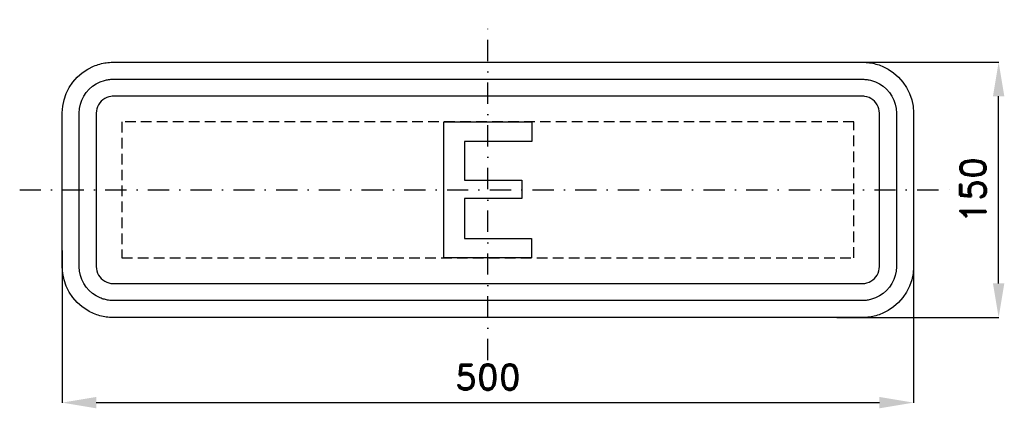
# Model space of a CAD drawing. Header units: millimetres. Extents: x -275 to 303, y -128 to 100.
import ezdxf

# ---------------------------------------------------------------- set-up
doc = ezdxf.new("R2010")
doc.units = ezdxf.units.MM
doc.header["$LTSCALE"] = 5
doc.linetypes.add('ČERCHOVANÁX2', pattern=[2, 1, -0.5, 0, -0.5])
doc.linetypes.add('ČÁRKOVANÁX2', pattern=[1.5, 1, -0.5])
doc.layers.add('Kóty', color=2, linetype='Continuous')
doc.layers.add('Značka', color=7, linetype='Continuous')
doc.styles.get("Standard").update_dxf_attribs({"font": 'romand.shx', "height": 15})
doc.dimstyles.get("Standard").update_dxf_attribs({"dimtxt": 15, "dimasz": 20, "dimexe": 0.18, "dimexo": 0.0625, "dimgap": 7.5, "dimtad": 1, "dimdec": 0, "dimzin": 0, "dimdsep": 46, "dimtxsty": 'Standard', "dimcen": 0.09, "dimadec": 0, "dimazin": 0, "dimtfac": 1, "dimtdec": 0, "dimtofl": 0, "dimtmove": 0, "dimatfit": 3, "dimfxl": 1, "dimtolj": 1, "dimtzin": 0, "dimarcsym": 0})

# ---------------------------------------------------------------- blocks, each defined once
blk = doc.blocks.new('*D0')
at = {"layer": 'Defpoints', "color": 0, "transparency": 16777216}
for p in [(205, 75), (300, 75), (205, -75)]:
    blk.add_point(p, dxfattribs=at)
at = {"layer": 'Kóty', "color": 0, "lineweight": -2, "transparency": 16777216}
for p, q in [((205.06, 75), (300.18, 75)), ((300, -55), (300, 55)), ((205.06, -75), (300.18, -75))]:
    blk.add_line(p, q, dxfattribs=at)
at = {"layer": 'Kóty', "color": 0, "transparency": 16777216}
for points in [[(296.67, 55), (303.33, 55), (300, 75)], [(296.67, -55), (303.33, -55), (300, -75)]]:
    blk.add_solid(points, dxfattribs=at)
at = {"layer": 'Kóty', "color": 0, "transparency": 16777216, "insert": (285, 0), "char_height": 15, "attachment_point": 5, "rotation": 90}
blk.add_mtext('\\A1;150', dxfattribs=at)
blk = doc.blocks.new('*D1')
at = {"layer": 'Defpoints', "color": 0, "transparency": 16777216}
for p in [(-250, -35.53), (250, -45), (250, -125)]:
    blk.add_point(p, dxfattribs=at)
at = {"layer": 'Kóty', "color": 0, "lineweight": -2, "transparency": 16777216}
for p, q in [((-250, -35.59), (-250, -125.18)), ((250, -45.06), (250, -125.18)), ((-230, -125), (230, -125))]:
    blk.add_line(p, q, dxfattribs=at)
at = {"layer": 'Kóty', "color": 0, "transparency": 16777216}
for points in [[(-230, -121.67), (-230, -128.33), (-250, -125)], [(230, -121.67), (230, -128.33), (250, -125)]]:
    blk.add_solid(points, dxfattribs=at)
at = {"layer": 'Kóty', "color": 0, "transparency": 16777216, "insert": (0, -110), "char_height": 15, "attachment_point": 5}
blk.add_mtext('\\A1;500', dxfattribs=at)

msp = doc.modelspace()

# ---------------------------------------------------------------- linework, layer by layer
at = {"layer": 'Značka', "color": 6, "linetype": 'ČERCHOVANÁX2', "ltscale": 2.5}
for points in [[(0, -100), (0, 100)], [(-275, 0), (275, 0)]]:
    msp.add_lwpolyline(points, dxfattribs=at)
at = {"layer": 'Značka', "color": 5}
for points in [[(-220, -75), (-220.12, -75), (-220.24, -74.999, -0.0321804), (-224.11, -74.728, -0.0354327), (-227.92, -73.937, -0.0362829), (-231.6, -72.692, -0.0344603), (-235.07, -70.941), (-238.3, -68.785), (-241.21, -66.213), (-243.79, -63.302), (-245.94, -60.068), (-247.68, -56.595), (-248.94, -52.916), (-249.74, -49.108), (-250, -45.236), (-250, -45.118), (-250, -45), (-250, 45), (-250, 45.118), (-250, 45.236), (-249.73, 49.109), (-248.94, 52.916), (-247.69, 56.598), (-245.94, 60.068), (-243.79, 63.301), (-241.21, 66.213), (-238.3, 68.788), (-235.07, 70.941), (-231.6, 72.68, -0.0334197), (-227.92, 73.937, -0.0341346), (-224.11, 74.741, -0.0367414), (-220.24, 74.999), (-220.12, 75), (-220, 75), (220, 75), (220.12, 75), (220.24, 74.999, -0.0321804), (224.11, 74.728, -0.0354327), (227.92, 73.937, -0.0362829), (231.6, 72.692), (235.07, 70.941), (238.3, 68.785), (241.21, 66.213), (243.79, 63.302), (245.94, 60.068), (247.68, 56.595), (248.94, 52.916), (249.74, 49.108), (250, 45.236), (250, 45.118), (250, 45), (250, -45), (250, -45.118), (250, -45.236), (249.73, -49.109), (248.94, -52.916), (247.69, -56.598), (245.94, -60.068), (243.79, -63.301), (241.21, -66.213), (238.3, -68.788), (235.07, -70.941), (231.6, -72.68, -0.0334197), (227.92, -73.937, -0.0341346), (224.11, -74.741, -0.0367414), (220.24, -74.999), (220.12, -75), (220, -75), (-220, -75)], [(-220, -65), (-220.08, -65), (-220.16, -64.999, -0.0321848), (-222.74, -64.818, -0.0354579), (-225.28, -64.291, -0.0362712), (-227.73, -63.461), (-230.05, -62.294), (-232.2, -60.857), (-234.14, -59.142), (-235.86, -57.201), (-237.29, -55.045), (-238.45, -52.73), (-239.29, -50.277), (-239.83, -47.738), (-240, -45.157), (-240, -45.079), (-240, -45), (-240, 45), (-240, 45.079), (-240, 45.157), (-239.82, 47.74), (-239.29, 50.277), (-238.46, 52.732), (-237.29, 55.045), (-235.86, 57.201), (-234.14, 59.142), (-232.2, 60.859), (-230.05, 62.294), (-227.73, 63.453), (-225.28, 64.291, -0.0341625), (-222.74, 64.827, -0.0367465), (-220.16, 64.999), (-220.08, 65), (-220, 65), (220, 65), (220.08, 65), (220.16, 64.999, -0.0321848), (222.74, 64.818, -0.0354579), (225.28, 64.291), (227.73, 63.461), (230.05, 62.294), (232.2, 60.857), (234.14, 59.142), (235.86, 57.201), (237.29, 55.045), (238.45, 52.73), (239.29, 50.277), (239.83, 47.738), (240, 45.157), (240, 45.079), (240, 45), (240, -45), (240, -45.079), (240, -45.157), (239.82, -47.74), (239.29, -50.277), (238.46, -52.732), (237.29, -55.045), (235.86, -57.201), (234.14, -59.142), (232.2, -60.859), (230.05, -62.294), (227.73, -63.453), (225.28, -64.291, -0.0341625), (222.74, -64.827, -0.0367465), (220.16, -64.999), (220.08, -65), (220, -65), (-220, -65)], [(-220, -55), (220, -55), (220.04, -55), (220.08, -55, 0.0321716), (221.37, -54.909), (222.64, -54.646), (223.87, -54.231), (225.02, -53.647), (226.1, -52.928), (227.07, -52.071), (227.93, -51.101), (228.65, -50.023), (229.23, -48.865), (229.65, -47.639), (229.91, -46.369), (230, -45.079), (230, -45.039), (230, -45), (230, 45), (230, 45.039), (230, 45.079), (229.91, 46.37), (229.65, 47.639), (229.23, 48.866), (228.65, 50.023), (227.93, 51.1), (227.07, 52.071), (226.1, 52.929), (225.02, 53.647), (223.87, 54.227), (222.64, 54.646), (221.37, 54.914, 0.0367311), (220.08, 55), (220.04, 55), (220, 55), (-220, 55), (-220.04, 55), (-220.08, 55, 0.0321716), (-221.37, 54.909), (-222.64, 54.646), (-223.87, 54.231), (-225.02, 53.647), (-226.1, 52.928), (-227.07, 52.071), (-227.93, 51.101), (-228.65, 50.023), (-229.23, 48.865), (-229.65, 47.639), (-229.91, 46.369), (-230, 45.079), (-230, 45.039), (-230, 45), (-230, -45), (-230, -45.039), (-230, -45.079), (-229.91, -46.37), (-229.65, -47.639), (-229.23, -48.866), (-228.65, -50.023), (-227.93, -51.1), (-227.07, -52.071), (-226.1, -52.929), (-225.02, -53.647), (-223.87, -54.227), (-222.64, -54.646), (-221.37, -54.914, 0.0367311), (-220.08, -55), (-220.04, -55), (-220, -55)]]:
    msp.add_lwpolyline(points, format="xyb", dxfattribs=at)
at = {"layer": 'Značka', "color": 6, "linetype": 'ČÁRKOVANÁX2', "ltscale": 1.25}
msp.add_lwpolyline([(-215, -40), (215, -40), (215, 40), (-215, 40)], close=True, dxfattribs=at)
at = {"layer": 'Značka', "color": 5}
msp.add_lwpolyline([(-25.8, -40), (-25.8, 39.992), (25.8, 39.992), (25.8, 28.458), (-13.7, 28.458), (-13.7, 5.65), (20, 5.65), (20, -5.067), (-13.7, -5.067), (-13.7, -28.633), (25.7, -28.633), (25.7, -40), (-25.8, -40)], dxfattribs=at)

# ---------------------------------------------------------------- dimensions: what is measured, and where the dimension line sits
at = {"layer": 'Kóty'}
dim = msp.add_linear_dim(base=(300, 75), p1=(205, -75), p2=(205, 75), angle=90, dimstyle='Standard', dxfattribs=at)
dim.commit()
dim.dimension.update_dxf_attribs({"geometry": '*D0', "text_midpoint": (285, 0)})
dim = msp.add_linear_dim(base=(250, -125), p1=(-250, -35.527), p2=(250, -45), dimstyle='Standard', dxfattribs=at)
dim.commit()
dim.dimension.update_dxf_attribs({"geometry": '*D1', "text_midpoint": (0, -110)})

doc.saveas('drawing.dxf')
